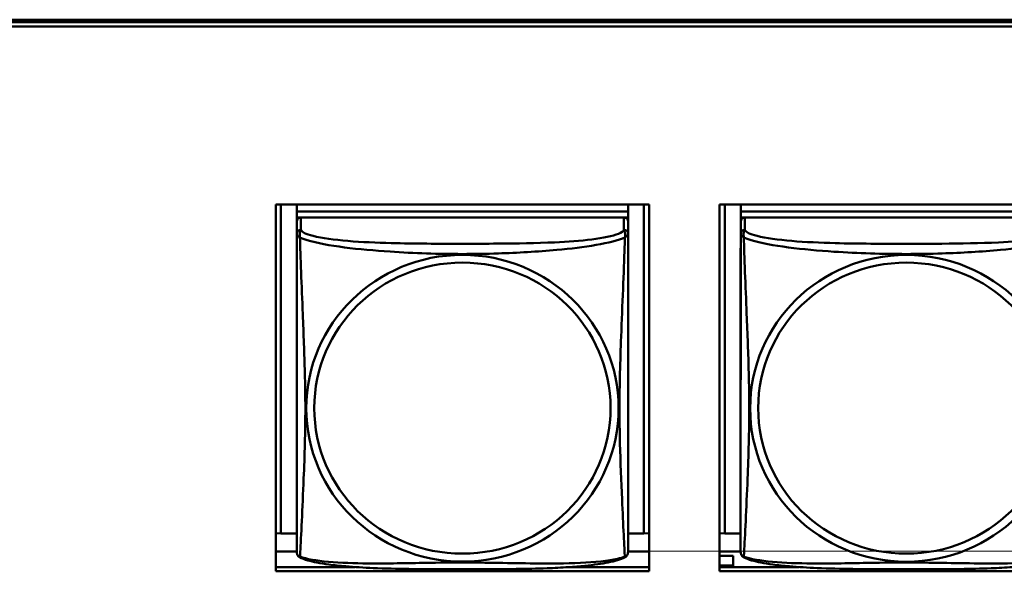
# Model space of a CAD drawing. Header units: inches. Extents: x 7.7 to 68.4, y -5.1 to 39.9.
# Tile 99 of 172: x 49.3 to 50.7, y 18 to 18.8. Entities that reach past the tile are written whole.
import ezdxf

# ---------------------------------------------------------------- set-up
doc = ezdxf.new("R2010")
doc.units = ezdxf.units.IN
doc.header["$MEASUREMENT"] = 0
doc.layers.add('Visible Edges(ROSSANSI)', color=7, linetype='Continuous', lineweight=50)
doc.layers.add('Visible Tangent Edges(ROSSANSI)', color=7, linetype='Continuous', lineweight=50)

msp = doc.modelspace()

# ---------------------------------------------------------------- linework, layer by layer
at = {"layer": 'Visible Edges(ROSSANSI)'}
for p, q in [((40.4676, 18.7686), (52.3623, 18.7686)), ((40.4676, 18.765), (52.3622, 18.765)), ((52.3622, 18.7589), (40.4676, 18.7589)), ((49.6215, 17.9823), (49.6215, 18.505)), ((49.6215, 18.505), (50.154, 18.505)), ((49.6288, 18.0363), (49.6288, 18.505)), ((49.6515, 18.505), (49.6515, 18.4951)), ((49.6515, 18.481), (49.6515, 18.505)), ((50.1239, 18.4951), (49.6515, 18.4951)), ((49.6515, 18.4951), (49.6515, 18.4868)), ((49.6515, 18.4951), (49.6515, 18.4951)), ((49.6515, 18.4951), (50.1239, 18.4951)), ((50.1239, 18.505), (50.1239, 18.4951)), ((50.1239, 18.4951), (50.1239, 18.4868)), ((50.1239, 18.4951), (50.1239, 18.4951)), ((50.1465, 18.505), (50.1465, 18.0363)), ((50.154, 18.505), (50.154, 17.9823)), ((50.2545, 17.9823), (50.2545, 18.505)), ((50.2545, 18.505), (50.787, 18.505)), ((50.2618, 18.0363), (50.2618, 18.505)), ((50.2845, 18.505), (50.2845, 18.4951)), ((50.2845, 18.481), (50.2845, 18.505)), ((50.7569, 18.495), (50.2845, 18.4951)), ((50.2845, 18.4951), (50.2845, 18.4868)), ((50.2845, 18.4951), (50.2845, 18.4951)), ((50.2845, 18.4951), (50.7569, 18.495)), ((49.6515, 18.481), (49.6514, 18.0288)), ((49.6515, 18.4811), (49.6515, 18.4868)), ((49.6515, 18.4868), (49.6573, 18.4868)), ((50.118, 18.4868), (49.6574, 18.4868)), ((50.1181, 18.4868), (50.1239, 18.4868)), ((50.1239, 18.4868), (50.1239, 18.4811)), ((50.1239, 18.4634), (50.1239, 18.481)), ((50.2845, 18.481), (50.2844, 18.0288)), ((50.2845, 18.4811), (50.2845, 18.4868)), ((50.2845, 18.4868), (50.2903, 18.4868)), ((50.751, 18.4868), (50.2904, 18.4868)), ((50.1239, 18.4634), (50.1239, 18.4634)), ((49.6514, 18.0585), (49.6514, 18.0312)), ((50.2844, 18.0585), (50.2844, 18.0312)), ((49.6288, 18.0363), (49.6215, 18.0366)), ((49.6514, 18.0363), (49.6288, 18.0363)), ((49.6514, 18.0312), (49.6514, 18.0288)), ((49.6514, 18.0111), (49.6514, 18.0288)), ((50.1465, 18.0363), (50.1239, 18.0363)), ((50.1465, 18.0363), (50.154, 18.0366)), ((50.2618, 18.0363), (50.2545, 18.0366)), ((50.2844, 18.0363), (50.2618, 18.0363)), ((50.2844, 18.0312), (50.2844, 18.0288)), ((50.2844, 18.0111), (50.2844, 18.0288)), ((49.6514, 18.0106), (49.6215, 18.0106)), ((49.6514, 18.0111), (49.6514, 18.0111)), ((50.154, 18.0106), (50.1239, 18.0106)), ((50.2844, 18.0106), (50.2545, 18.0106)), ((50.2736, 18.0041), (50.2545, 18.0041)), ((50.2736, 18.0041), (50.2736, 17.9907)), ((50.2844, 18.0111), (50.2844, 18.0111)), ((49.6215, 17.9883), (49.7344, 17.9883)), ((50.041, 17.9883), (50.154, 17.9883)), ((50.2545, 17.9907), (50.2736, 17.9907)), ((50.2545, 17.9883), (50.3672, 17.9883)), ((50.2736, 17.9907), (50.2736, 17.9883)), ((50.154, 17.9823), (49.6215, 17.9823)), ((50.787, 17.9823), (50.2545, 17.9823))]:
    msp.add_line(p, q, dxfattribs=at)
for centre, major_axis, start_param, end_param in [((49.6574, 18.481), (-0.00591, 0), 4.712366, 6.283162), ((50.118, 18.481), (0.00591, 0), 6.283162, 7.853958), ((50.2904, 18.481), (-0.00591, 0), 4.712366, 6.283162)]:
    msp.add_ellipse(centre, major_axis=major_axis, ratio=0.981793, start_param=start_param, end_param=end_param, dxfattribs=at)
for points, knots in [([(50.1239, 18.4634), (50.1239, 18.4613), (50.1239, 18.4578), (50.1239, 18.4485), (50.1239, 18.4425), (50.1239, 18.4276), (50.1239, 18.4186), (50.1239, 18.403), (50.1239, 18.3966), (50.1239, 18.3823), (50.1239, 18.3744), (50.1239, 18.3563), (50.1239, 18.346), (50.1239, 18.321), (50.1239, 18.3063), (50.1239, 18.2738), (50.1239, 18.2559), (50.1239, 18.2201), (50.1239, 18.2023), (50.1239, 18.1667), (50.1239, 18.1491), (50.1239, 18.1229), (50.1239, 18.1142), (50.1239, 18.0913), (50.1239, 18.0773), (50.1239, 18.0568), (50.1239, 18.0494), (50.1239, 18.0377), (50.1239, 18.033), (50.1239, 18.0254), (50.1239, 18.0223), (50.1239, 18.0174), (50.1239, 18.0154), (50.1239, 18.0128), (50.1239, 18.0119), (50.1239, 18.011), (50.1239, 18.0108), (50.1239, 18.0105), (50.1239, 18.0105), (50.1239, 18.0104), (50.1239, 18.0104), (50.1239, 18.0104), (50.1239, 18.0104), (50.1239, 18.0104), (50.1239, 18.0104), (50.1239, 18.0104), (50.1239, 18.0104), (50.1239, 18.0104), (50.1239, 18.0104), (50.1239, 18.0103), (50.1239, 18.0103), (50.1239, 18.0103), (50.1239, 18.0103), (50.1239, 18.0103), (50.1239, 18.0103), (50.1239, 18.0102), (50.1239, 18.0102), (50.1239, 18.0101), (50.1247, 18.0141), (50.1237, 18.0082)], [-1.737343, -1.737343, -1.737343, -1.737343, -1.672944, -1.672944, -1.604422, -1.604422, -1.52499, -1.52499, -1.474054, -1.474054, -1.413069, -1.413069, -1.334757, -1.334757, -1.223483, -1.223483, -1.085035, -1.085035, -0.946588, -0.946588, -0.80814, -0.80814, -0.738916, -0.738916, -0.621545, -0.621545, -0.551982, -0.551982, -0.498632, -0.498632, -0.453561, -0.453561, -0.41439, -0.41439, -0.383629, -0.383629, -0.368248, -0.368248, -0.360558, -0.360558, -0.356713, -0.356713, -0.35479, -0.35479, -0.353829, -0.353829, -0.353348, -0.353348, -0.353108, -0.353108, -0.353059, -0.353059, -0.352994, -0.352994, -0.352945, -0.352945, -0.352913, -0.352913, -0.352868, -0.352868, -0.352868, -0.352868]), ([(49.6514, 18.0111), (49.6514, 18.011), (49.6514, 18.0109), (49.6514, 18.0108), (49.6514, 18.0107), (49.6514, 18.0106), (49.6514, 18.0106), (49.6514, 18.0105), (49.6514, 18.0105), (49.6514, 18.0104), (49.6514, 18.0104), (49.6514, 18.0104), (49.6514, 18.0104), (49.6514, 18.0104), (49.6514, 18.0104), (49.6514, 18.0104), (49.6514, 18.0104), (49.6514, 18.0104), (49.6514, 18.0104), (49.6514, 18.0103), (49.6514, 18.0103), (49.6514, 18.0103), (49.6514, 18.0103), (49.6514, 18.0103), (49.6514, 18.0103), (49.6514, 18.0102), (49.6514, 18.0102), (49.6514, 18.0101), (49.6508, 18.0132), (49.6516, 18.0082)], [-1.737338, -1.737338, -1.737338, -1.737338, -1.7319152, -1.7319152, -1.7264924, -1.7264924, -1.72106959, -1.72106959, -1.71564679, -1.71564679, -1.71293539, -1.71293539, -1.71157969, -1.71157969, -1.71090184, -1.71090184, -1.71056291, -1.71056291, -1.71045007, -1.71045007, -1.71040727, -1.71040727, -1.71034618, -1.71034618, -1.71029647, -1.71029647, -1.71026337, -1.71026337, -1.71022399, -1.71022399, -1.71022399, -1.71022399]), ([(49.6556, 18.0023), (49.6551, 18.0026), (49.6546, 18.003), (49.6537, 18.0038), (49.6533, 18.0042), (49.6527, 18.0051), (49.6524, 18.0056), (49.6521, 18.0064), (49.6519, 18.0068), (49.6517, 18.0076), (49.6517, 18.0079), (49.6516, 18.0082)], [0.02273801, 0.02273801, 0.02273801, 0.02273801, 0.02955005, 0.02955005, 0.03636208, 0.03636208, 0.04317412, 0.04317412, 0.04998616, 0.04998616, 0.05679819, 0.05679819, 0.05679819, 0.05679819]), ([(50.1197, 18.0023), (50.1163, 18.0005), (50.1128, 17.9992), (50.1048, 17.9968), (50.1003, 17.9958), (50.0909, 17.9939), (50.0859, 17.9931), (50.0747, 17.9915), (50.0685, 17.9907), (50.0546, 17.9893), (50.0469, 17.9887), (50.029, 17.9875), (50.0188, 17.987), (49.9939, 17.9861), (49.9792, 17.9858), (49.9475, 17.9853), (49.9305, 17.9852), (49.8965, 17.9851), (49.8795, 17.9851), (49.8455, 17.9852), (49.8285, 17.9853), (49.7944, 17.9858), (49.7773, 17.9862), (49.7471, 17.9875), (49.7339, 17.9883), (49.713, 17.9901), (49.7049, 17.9909), (49.6913, 17.9928), (49.6856, 17.9937), (49.6755, 17.9957), (49.6711, 17.9967), (49.6629, 17.9991), (49.6592, 18.0005), (49.6556, 18.0023)], [-1.678204, -1.678204, -1.678204, -1.678204, -1.629816, -1.629816, -1.580861, -1.580861, -1.532582, -1.532582, -1.479316, -1.479316, -1.416961, -1.416961, -1.337798, -1.337798, -1.226353, -1.226353, -1.09702, -1.09702, -0.967687, -0.967687, -0.838354, -0.838354, -0.709021, -0.709021, -0.60577, -0.60577, -0.53827, -0.53827, -0.483941, -0.483941, -0.435529, -0.435529, -0.384876, -0.384876, -0.384876, -0.384876]), ([(50.1197, 18.0023), (50.1202, 18.0026), (50.1208, 18.003), (50.1217, 18.0038), (50.122, 18.0042), (50.1227, 18.0051), (50.1229, 18.0056), (50.1233, 18.0064), (50.1234, 18.0068), (50.1236, 18.0075), (50.1237, 18.0079), (50.1237, 18.0082)], [0.0227374, 0.0227374, 0.0227374, 0.0227374, 0.02954725, 0.02954725, 0.03635709, 0.03635709, 0.04316693, 0.04316693, 0.04997677, 0.04997677, 0.05678661, 0.05678661, 0.05678661, 0.05678661]), ([(50.2844, 18.0111), (50.2844, 18.011), (50.2844, 18.0109), (50.2844, 18.0108), (50.2844, 18.0107), (50.2844, 18.0106), (50.2844, 18.0105), (50.2844, 18.0105), (50.2844, 18.0104), (50.2844, 18.0104), (50.2844, 18.0104), (50.2844, 18.0104), (50.2844, 18.0104), (50.2844, 18.0104), (50.2844, 18.0104), (50.2844, 18.0104), (50.2844, 18.0104), (50.2844, 18.0104), (50.2844, 18.0103), (50.2844, 18.0103), (50.2844, 18.0103), (50.2844, 18.0103), (50.2844, 18.0103), (50.2844, 18.0103), (50.2844, 18.0103), (50.2844, 18.0102), (50.2844, 18.0102), (50.2844, 18.01), (50.2838, 18.0132), (50.2846, 18.0082)], [-1.737338, -1.737338, -1.737338, -1.737338, -1.7319152, -1.7319152, -1.7264924, -1.7264924, -1.72106959, -1.72106959, -1.71564679, -1.71564679, -1.71293539, -1.71293539, -1.71157969, -1.71157969, -1.71090184, -1.71090184, -1.71056291, -1.71056291, -1.71045007, -1.71045007, -1.71040727, -1.71040727, -1.71034618, -1.71034618, -1.71029647, -1.71029647, -1.71026337, -1.71026337, -1.71022399, -1.71022399, -1.71022399, -1.71022399]), ([(50.2886, 18.0023), (50.2881, 18.0026), (50.2876, 18.003), (50.2867, 18.0038), (50.2863, 18.0042), (50.2857, 18.0051), (50.2854, 18.0056), (50.2851, 18.0064), (50.2849, 18.0068), (50.2847, 18.0075), (50.2847, 18.0079), (50.2846, 18.0082)], [0.02273801, 0.02273801, 0.02273801, 0.02273801, 0.02955005, 0.02955005, 0.03636208, 0.03636208, 0.04317412, 0.04317412, 0.04998616, 0.04998616, 0.05679819, 0.05679819, 0.05679819, 0.05679819]), ([(50.7527, 18.0023), (50.7493, 18.0005), (50.7458, 17.9992), (50.7378, 17.9968), (50.7333, 17.9958), (50.7239, 17.9939), (50.7189, 17.993), (50.7077, 17.9915), (50.7015, 17.9907), (50.6876, 17.9893), (50.6799, 17.9887), (50.662, 17.9875), (50.6518, 17.987), (50.6269, 17.9861), (50.6122, 17.9857), (50.5805, 17.9853), (50.5635, 17.9852), (50.5295, 17.9851), (50.5125, 17.9851), (50.4785, 17.9852), (50.4615, 17.9853), (50.4274, 17.9858), (50.4103, 17.9862), (50.3801, 17.9875), (50.3669, 17.9882), (50.346, 17.9901), (50.3379, 17.9909), (50.3243, 17.9928), (50.3186, 17.9937), (50.3085, 17.9957), (50.3041, 17.9967), (50.2959, 17.9991), (50.2922, 18.0004), (50.2886, 18.0023)], [-1.678204, -1.678204, -1.678204, -1.678204, -1.629816, -1.629816, -1.580861, -1.580861, -1.532582, -1.532582, -1.479316, -1.479316, -1.416961, -1.416961, -1.337798, -1.337798, -1.226353, -1.226353, -1.09702, -1.09702, -0.967687, -0.967687, -0.838354, -0.838354, -0.709021, -0.709021, -0.60577, -0.60577, -0.53827, -0.53827, -0.483941, -0.483941, -0.435529, -0.435529, -0.384876, -0.384876, -0.384876, -0.384876])]:
    msp.add_open_spline(points, degree=3, knots=knots, dxfattribs=at)
at = {"layer": 'Visible Tangent Edges(ROSSANSI)'}
for p, q in [((49.6515, 18.481), (49.6515, 18.4634)), ((49.6574, 18.4692), (49.6574, 18.4868)), ((50.118, 18.4868), (50.118, 18.4692)), ((50.2845, 18.481), (50.2845, 18.4634)), ((50.2904, 18.4692), (50.2904, 18.4868))]:
    msp.add_line(p, q, dxfattribs=at)
for centre, major_axis, start_param, end_param in [((49.6574, 18.4634), (-0.00591, 0), 4.712366, 6.283162), ((50.118, 18.4634), (0.00591, 0), 6.283162, 7.853958), ((50.2904, 18.4634), (-0.00591, 0), 4.712366, 6.283162)]:
    msp.add_ellipse(centre, major_axis=major_axis, ratio=0.981793, start_param=start_param, end_param=end_param, dxfattribs=at)
for centre, major_axis in [((49.8877, 18.2147), (0.2227, 0)), ((49.8877, 18.2149), (0.2113, 0)), ((50.5207, 18.2146), (0.2227, 0)), ((50.5207, 18.2149), (0.2113, 0))]:
    msp.add_ellipse(centre, major_axis=major_axis, ratio=0.981793, dxfattribs=at)
for points, knots in [([(49.656, 18.4581), (49.6558, 18.4592), (49.6557, 18.4602), (49.6556, 18.4622), (49.6556, 18.4631), (49.6558, 18.4644), (49.6559, 18.4649), (49.6561, 18.4655), (49.6561, 18.4657), (49.6563, 18.4662), (49.6564, 18.4665), (49.6567, 18.4672), (49.6568, 18.4676), (49.6571, 18.4684), (49.6573, 18.4688), (49.6574, 18.4692)], [-0.00026741, -0.00026741, -0.00026741, -0.00026741, 0.01456352, 0.01456352, 0.03151317, 0.03151317, 0.04210669, 0.04210669, 0.04740346, 0.04740346, 0.05587828, 0.05587828, 0.06943799, 0.06943799, 0.0844808, 0.0844808, 0.0844808, 0.0844808]), ([(50.118, 18.4692), (50.1174, 18.4672), (50.1147, 18.4652), (50.1103, 18.4634), (50.1022, 18.4601), (50.0883, 18.4574), (50.0721, 18.4554), (50.056, 18.4534), (50.0378, 18.4521), (50.0192, 18.4512), (49.9928, 18.45), (49.9655, 18.4495), (49.9384, 18.4494), (49.9215, 18.4492), (49.9046, 18.4492), (49.8877, 18.4492), (49.8538, 18.4492), (49.82, 18.4493), (49.7863, 18.4501), (49.7443, 18.4512), (49.7003, 18.4539), (49.6748, 18.4604), (49.6647, 18.4629), (49.6583, 18.466), (49.6574, 18.4692)], [0.325731, 0.325731, 0.325731, 0.325731, 0.404774, 0.404774, 0.404774, 0.550532, 0.550532, 0.550532, 0.69629, 0.69629, 0.69629, 0.902598, 0.902598, 0.902598, 1.03154, 1.03154, 1.03154, 1.289425, 1.289425, 1.289425, 1.610774, 1.610774, 1.610774, 1.73735, 1.73735, 1.73735, 1.73735]), ([(50.118, 18.4692), (50.1181, 18.4688), (50.1182, 18.4684), (50.1185, 18.4676), (50.1187, 18.4672), (50.1189, 18.4665), (50.119, 18.4662), (50.1192, 18.4657), (50.1193, 18.4655), (50.1194, 18.4649), (50.1195, 18.4644), (50.1197, 18.4631), (50.1198, 18.4622), (50.1197, 18.4602), (50.1196, 18.4592), (50.1194, 18.4581)], [-0.0844808, -0.0844808, -0.0844808, -0.0844808, -0.06943799, -0.06943799, -0.05587828, -0.05587828, -0.04740346, -0.04740346, -0.04210669, -0.04210669, -0.03151317, -0.03151317, -0.01456352, -0.01456352, 0.00026741, 0.00026741, 0.00026741, 0.00026741]), ([(50.289, 18.4581), (50.2888, 18.4592), (50.2887, 18.4602), (50.2886, 18.4622), (50.2886, 18.4631), (50.2888, 18.4644), (50.2889, 18.4649), (50.2891, 18.4655), (50.2891, 18.4657), (50.2893, 18.4662), (50.2894, 18.4665), (50.2897, 18.4672), (50.2898, 18.4676), (50.2901, 18.4684), (50.2903, 18.4688), (50.2904, 18.4692)], [-0.00026741, -0.00026741, -0.00026741, -0.00026741, 0.01456352, 0.01456352, 0.03151317, 0.03151317, 0.04210669, 0.04210669, 0.04740346, 0.04740346, 0.05587828, 0.05587828, 0.06943799, 0.06943799, 0.0844808, 0.0844808, 0.0844808, 0.0844808]), ([(50.751, 18.4691), (50.7504, 18.4672), (50.7477, 18.4652), (50.7433, 18.4634), (50.7352, 18.4601), (50.7213, 18.4574), (50.7051, 18.4554), (50.689, 18.4534), (50.6708, 18.4521), (50.6522, 18.4512), (50.6258, 18.4499), (50.5985, 18.4495), (50.5714, 18.4493), (50.5545, 18.4492), (50.5376, 18.4492), (50.5207, 18.4492), (50.4868, 18.4492), (50.453, 18.4492), (50.4193, 18.4501), (50.3773, 18.4512), (50.3333, 18.4539), (50.3078, 18.4604), (50.2977, 18.4629), (50.2913, 18.466), (50.2904, 18.4692)], [0.325731, 0.325731, 0.325731, 0.325731, 0.404774, 0.404774, 0.404774, 0.550532, 0.550532, 0.550532, 0.69629, 0.69629, 0.69629, 0.902598, 0.902598, 0.902598, 1.03154, 1.03154, 1.03154, 1.289425, 1.289425, 1.289425, 1.610774, 1.610774, 1.610774, 1.73735, 1.73735, 1.73735, 1.73735]), ([(49.6515, 18.4634), (49.6515, 18.4608), (49.6515, 18.4562), (49.6515, 18.4501), (49.6514, 18.4388), (49.6514, 18.4224), (49.6514, 18.4046), (49.6514, 18.3867), (49.6514, 18.3675), (49.6514, 18.3484), (49.6514, 18.3212), (49.6514, 18.294), (49.6514, 18.2673), (49.6514, 18.2506), (49.6514, 18.2339), (49.6514, 18.2173), (49.6514, 18.1841), (49.6514, 18.1509), (49.6514, 18.1186), (49.6514, 18.0785), (49.6514, 18.0381), (49.6514, 18.0194), (49.6514, 18.0121), (49.6514, 18.0089), (49.6514, 18.0111)], [0.325731, 0.325731, 0.325731, 0.325731, 0.404774, 0.404774, 0.404774, 0.550532, 0.550532, 0.550532, 0.69629, 0.69629, 0.69629, 0.902598, 0.902598, 0.902598, 1.03154, 1.03154, 1.03154, 1.289425, 1.289425, 1.289425, 1.610774, 1.610774, 1.610774, 1.73735, 1.73735, 1.73735, 1.73735]), ([(49.6515, 18.4634), (49.6515, 18.4631), (49.6515, 18.4628), (49.6515, 18.4624), (49.6516, 18.4622), (49.6517, 18.4619), (49.6518, 18.4618), (49.6519, 18.4616), (49.652, 18.4615), (49.6522, 18.4612), (49.6524, 18.4611), (49.653, 18.4605), (49.6534, 18.4601), (49.6546, 18.4592), (49.6552, 18.4587), (49.656, 18.4581)], [-0.0844808, -0.0844808, -0.0844808, -0.0844808, -0.06943799, -0.06943799, -0.05587828, -0.05587828, -0.04740346, -0.04740346, -0.04210669, -0.04210669, -0.03151317, -0.03151317, -0.01456352, -0.01456352, 0.00026741, 0.00026741, 0.00026741, 0.00026741]), ([(49.656, 18.4581), (49.6588, 18.4568), (49.6623, 18.4555), (49.6663, 18.4543), (49.6939, 18.446), (49.741, 18.4408), (49.7845, 18.438), (49.8194, 18.4356), (49.8536, 18.4346), (49.8877, 18.4346), (49.9047, 18.4346), (49.9218, 18.4349), (49.9389, 18.4354), (49.9664, 18.4363), (49.9946, 18.4379), (50.0222, 18.4404), (50.0418, 18.4422), (50.0611, 18.4445), (50.0784, 18.4475), (50.0956, 18.4504), (50.1105, 18.4541), (50.1194, 18.4581)], [-1.657319, -1.657319, -1.657319, -1.657319, -1.610774, -1.610774, -1.610774, -1.289425, -1.289425, -1.289425, -1.03154, -1.03154, -1.03154, -0.902598, -0.902598, -0.902598, -0.69629, -0.69629, -0.69629, -0.550532, -0.550532, -0.550532, -0.405761, -0.405761, -0.405761, -0.405761]), ([(49.656, 18.0032), (49.6561, 18.0048), (49.6562, 18.0071), (49.6564, 18.0099), (49.6575, 18.0298), (49.6596, 18.0729), (49.6613, 18.1144), (49.6627, 18.1477), (49.6637, 18.1812), (49.6637, 18.2147), (49.6637, 18.2314), (49.6634, 18.2482), (49.663, 18.2652), (49.6623, 18.2924), (49.6612, 18.3205), (49.66, 18.349), (49.6592, 18.3692), (49.6584, 18.3897), (49.6576, 18.4089), (49.6569, 18.428), (49.6563, 18.4457), (49.656, 18.4581)], [-1.657319, -1.657319, -1.657319, -1.657319, -1.610774, -1.610774, -1.610774, -1.289425, -1.289425, -1.289425, -1.03154, -1.03154, -1.03154, -0.902598, -0.902598, -0.902598, -0.69629, -0.69629, -0.69629, -0.550532, -0.550532, -0.550532, -0.405761, -0.405761, -0.405761, -0.405761]), ([(50.1194, 18.4581), (50.1192, 18.4541), (50.1191, 18.4495), (50.119, 18.4446), (50.1179, 18.4102), (50.1157, 18.361), (50.114, 18.317), (50.1127, 18.2818), (50.1117, 18.2481), (50.1117, 18.2147), (50.1117, 18.198), (50.1119, 18.1813), (50.1123, 18.1645), (50.113, 18.1378), (50.1141, 18.1106), (50.1153, 18.0848), (50.1161, 18.0666), (50.117, 18.0491), (50.1177, 18.0344), (50.1184, 18.0198), (50.119, 18.0081), (50.1193, 18.0031)], [-1.657319, -1.657319, -1.657319, -1.657319, -1.610774, -1.610774, -1.610774, -1.289425, -1.289425, -1.289425, -1.03154, -1.03154, -1.03154, -0.902598, -0.902598, -0.902598, -0.69629, -0.69629, -0.69629, -0.550532, -0.550532, -0.550532, -0.405761, -0.405761, -0.405761, -0.405761]), ([(50.1194, 18.4581), (50.1201, 18.4587), (50.1208, 18.4592), (50.1219, 18.4601), (50.1224, 18.4605), (50.123, 18.461), (50.1231, 18.4612), (50.1234, 18.4615), (50.1234, 18.4616), (50.1236, 18.4618), (50.1236, 18.4619), (50.1238, 18.4622), (50.1238, 18.4624), (50.1239, 18.4628), (50.1239, 18.4631), (50.1239, 18.4634)], [-0.00026741, -0.00026741, -0.00026741, -0.00026741, 0.01456352, 0.01456352, 0.03151317, 0.03151317, 0.04210669, 0.04210669, 0.04740346, 0.04740346, 0.05587828, 0.05587828, 0.06943799, 0.06943799, 0.08447444, 0.08447444, 0.08447444, 0.08447444]), ([(50.2845, 18.4634), (50.2845, 18.4608), (50.2845, 18.4562), (50.2845, 18.4501), (50.2844, 18.4388), (50.2844, 18.4224), (50.2844, 18.4045), (50.2844, 18.3867), (50.2844, 18.3675), (50.2844, 18.3484), (50.2844, 18.3212), (50.2844, 18.294), (50.2844, 18.2673), (50.2844, 18.2505), (50.2844, 18.2339), (50.2844, 18.2173), (50.2844, 18.1841), (50.2844, 18.1509), (50.2844, 18.1186), (50.2844, 18.0785), (50.2844, 18.0381), (50.2844, 18.0194), (50.2844, 18.0121), (50.2844, 18.0089), (50.2844, 18.0111)], [0.325731, 0.325731, 0.325731, 0.325731, 0.404774, 0.404774, 0.404774, 0.550532, 0.550532, 0.550532, 0.69629, 0.69629, 0.69629, 0.902598, 0.902598, 0.902598, 1.03154, 1.03154, 1.03154, 1.289425, 1.289425, 1.289425, 1.610774, 1.610774, 1.610774, 1.73735, 1.73735, 1.73735, 1.73735]), ([(50.2845, 18.4634), (50.2845, 18.4631), (50.2845, 18.4628), (50.2845, 18.4624), (50.2846, 18.4622), (50.2847, 18.4619), (50.2848, 18.4618), (50.2849, 18.4616), (50.285, 18.4615), (50.2852, 18.4612), (50.2854, 18.461), (50.286, 18.4605), (50.2864, 18.4601), (50.2876, 18.4592), (50.2882, 18.4587), (50.289, 18.4581)], [-0.0844808, -0.0844808, -0.0844808, -0.0844808, -0.06943799, -0.06943799, -0.05587828, -0.05587828, -0.04740346, -0.04740346, -0.04210669, -0.04210669, -0.03151317, -0.03151317, -0.01456352, -0.01456352, 0.00026741, 0.00026741, 0.00026741, 0.00026741]), ([(50.289, 18.4581), (50.2918, 18.4568), (50.2953, 18.4555), (50.2993, 18.4543), (50.3269, 18.446), (50.374, 18.4408), (50.4175, 18.4379), (50.4524, 18.4356), (50.4866, 18.4346), (50.5207, 18.4346), (50.5377, 18.4346), (50.5548, 18.4349), (50.5719, 18.4354), (50.5994, 18.4363), (50.6276, 18.4379), (50.6552, 18.4404), (50.6748, 18.4422), (50.6941, 18.4445), (50.7114, 18.4475), (50.7286, 18.4504), (50.7435, 18.454), (50.7524, 18.4581)], [-1.657319, -1.657319, -1.657319, -1.657319, -1.610774, -1.610774, -1.610774, -1.289425, -1.289425, -1.289425, -1.03154, -1.03154, -1.03154, -0.902598, -0.902598, -0.902598, -0.69629, -0.69629, -0.69629, -0.550532, -0.550532, -0.550532, -0.405761, -0.405761, -0.405761, -0.405761]), ([(50.289, 18.0031), (50.2891, 18.0047), (50.2892, 18.007), (50.2894, 18.0099), (50.2905, 18.0298), (50.2926, 18.0729), (50.2943, 18.1144), (50.2957, 18.1477), (50.2967, 18.1812), (50.2967, 18.2147), (50.2967, 18.2314), (50.2964, 18.2482), (50.296, 18.2652), (50.2953, 18.2924), (50.2942, 18.3205), (50.293, 18.349), (50.2922, 18.3692), (50.2914, 18.3897), (50.2906, 18.4089), (50.2899, 18.428), (50.2893, 18.4457), (50.289, 18.4581)], [-1.657319, -1.657319, -1.657319, -1.657319, -1.610774, -1.610774, -1.610774, -1.289425, -1.289425, -1.289425, -1.03154, -1.03154, -1.03154, -0.902598, -0.902598, -0.902598, -0.69629, -0.69629, -0.69629, -0.550532, -0.550532, -0.550532, -0.405761, -0.405761, -0.405761, -0.405761]), ([(49.656, 18.0032), (49.6552, 18.0033), (49.6546, 18.0036), (49.6534, 18.0044), (49.653, 18.0049), (49.6524, 18.0058), (49.6522, 18.0062), (49.652, 18.0068), (49.6519, 18.007), (49.6518, 18.0075), (49.6517, 18.0078), (49.6516, 18.0081), (49.6516, 18.0082), (49.6516, 18.0082)], [-0.00026741, -0.00026741, -0.00026741, -0.00026741, 0.01456352, 0.01456352, 0.03151317, 0.03151317, 0.04210669, 0.04210669, 0.04740346, 0.04740346, 0.05587828, 0.05587828, 0.05679819, 0.05679819, 0.05679819, 0.05679819]), ([(49.6556, 18.0023), (49.6556, 18.0023), (49.6556, 18.0024), (49.6557, 18.0026), (49.6558, 18.0028), (49.656, 18.0032)], [-0.02273801, -0.02273801, -0.02273801, -0.02273801, -0.01456352, -0.01456352, 0.00026741, 0.00026741, 0.00026741, 0.00026741]), ([(50.1193, 18.0031), (50.1165, 18.0021), (50.113, 18.0011), (50.109, 18.0002), (50.0814, 17.994), (50.0344, 17.993), (49.9909, 17.9935), (49.9559, 17.9938), (49.9217, 17.9948), (49.8877, 17.9948), (49.8706, 17.9948), (49.8536, 17.9946), (49.8364, 17.9943), (49.8089, 17.9939), (49.7808, 17.9932), (49.7531, 17.9934), (49.7336, 17.9936), (49.7142, 17.9943), (49.6969, 17.9958), (49.6798, 17.9973), (49.6648, 17.9998), (49.656, 18.0032)], [-1.657319, -1.657319, -1.657319, -1.657319, -1.610774, -1.610774, -1.610774, -1.289425, -1.289425, -1.289425, -1.03154, -1.03154, -1.03154, -0.902598, -0.902598, -0.902598, -0.69629, -0.69629, -0.69629, -0.550532, -0.550532, -0.550532, -0.405761, -0.405761, -0.405761, -0.405761]), ([(50.1237, 18.0082), (50.1237, 18.0082), (50.1237, 18.0081), (50.1236, 18.0078), (50.1236, 18.0075), (50.1234, 18.0069), (50.1234, 18.0068), (50.1231, 18.0062), (50.123, 18.0058), (50.1224, 18.0049), (50.1219, 18.0044), (50.1207, 18.0036), (50.1201, 18.0033), (50.1193, 18.0031)], [-0.05678661, -0.05678661, -0.05678661, -0.05678661, -0.05587828, -0.05587828, -0.04740346, -0.04740346, -0.04210669, -0.04210669, -0.03151317, -0.03151317, -0.01456352, -0.01456352, 0.00026741, 0.00026741, 0.00026741, 0.00026741]), ([(50.1193, 18.0031), (50.1195, 18.0028), (50.1197, 18.0026), (50.1197, 18.0024), (50.1197, 18.0023), (50.1197, 18.0023)], [-0.00026741, -0.00026741, -0.00026741, -0.00026741, 0.01456352, 0.01456352, 0.0227374, 0.0227374, 0.0227374, 0.0227374]), ([(50.289, 18.0031), (50.2882, 18.0033), (50.2876, 18.0036), (50.2864, 18.0044), (50.286, 18.0049), (50.2854, 18.0058), (50.2852, 18.0062), (50.285, 18.0068), (50.2849, 18.0069), (50.2848, 18.0075), (50.2847, 18.0078), (50.2846, 18.0081), (50.2846, 18.0082), (50.2846, 18.0082)], [-0.00026741, -0.00026741, -0.00026741, -0.00026741, 0.01456352, 0.01456352, 0.03151317, 0.03151317, 0.04210669, 0.04210669, 0.04740346, 0.04740346, 0.05587828, 0.05587828, 0.05679819, 0.05679819, 0.05679819, 0.05679819]), ([(50.2886, 18.0023), (50.2886, 18.0023), (50.2886, 18.0023), (50.2887, 18.0025), (50.2888, 18.0028), (50.289, 18.0031)], [-0.02273801, -0.02273801, -0.02273801, -0.02273801, -0.01456352, -0.01456352, 0.00026741, 0.00026741, 0.00026741, 0.00026741]), ([(50.7523, 18.0031), (50.7495, 18.0021), (50.746, 18.0011), (50.742, 18.0002), (50.7144, 17.994), (50.6674, 17.993), (50.6239, 17.9935), (50.5889, 17.9938), (50.5547, 17.9948), (50.5207, 17.9948), (50.5036, 17.9948), (50.4866, 17.9946), (50.4694, 17.9943), (50.4419, 17.9938), (50.4138, 17.9932), (50.3861, 17.9934), (50.3666, 17.9936), (50.3472, 17.9942), (50.3299, 17.9958), (50.3128, 17.9973), (50.2978, 17.9998), (50.289, 18.0031)], [-1.657319, -1.657319, -1.657319, -1.657319, -1.610774, -1.610774, -1.610774, -1.289425, -1.289425, -1.289425, -1.03154, -1.03154, -1.03154, -0.902598, -0.902598, -0.902598, -0.69629, -0.69629, -0.69629, -0.550532, -0.550532, -0.550532, -0.405761, -0.405761, -0.405761, -0.405761])]:
    msp.add_open_spline(points, degree=3, knots=knots, dxfattribs=at)
for points in [[(49.6514, 18.0111), (49.6514, 18.0111), (49.6514, 18.0111), (49.6514, 18.0111)], [(50.2844, 18.0111), (50.2844, 18.0111), (50.2844, 18.0111), (50.2844, 18.0111)]]:
    msp.add_open_spline(points, degree=3, dxfattribs=at)

doc.saveas('drawing.dxf')
